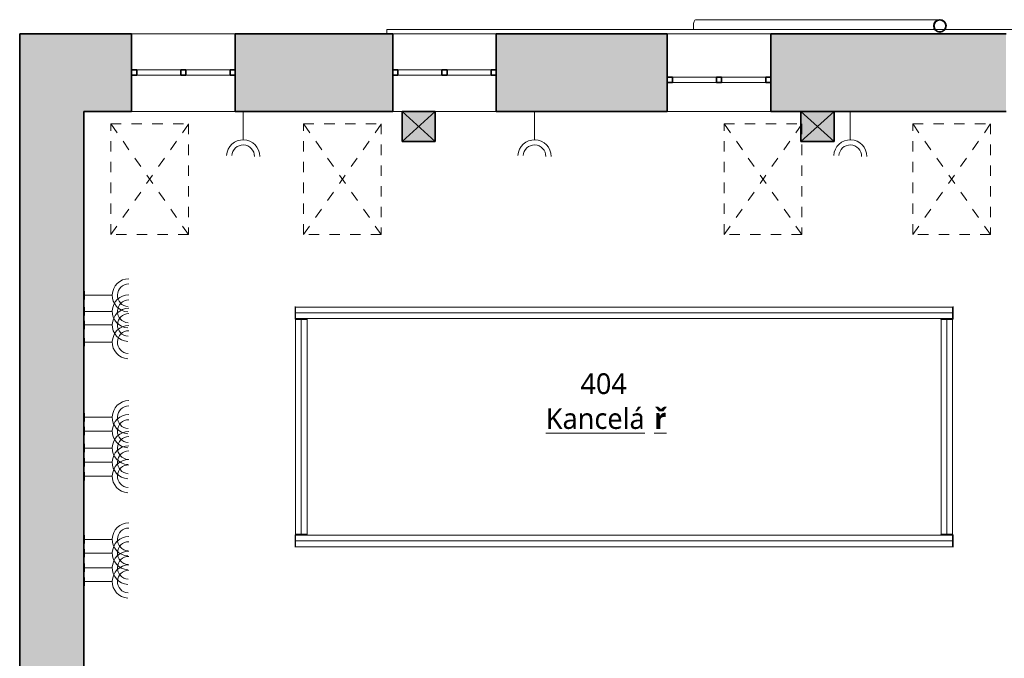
# Model space of a CAD drawing. Header units: metres. Extents: x -0.2 to 46.2, y -4.9 to 14.9.
# Tile 3 of 13: x -0.2 to 9.3, y 8.7 to 14.9. Entities that reach past the tile are written whole.
import ezdxf

# ---------------------------------------------------------------- set-up
doc = ezdxf.new("R2010")
doc.units = ezdxf.units.M
doc.linetypes.add('AV - Cerch_ 1 tecka 4mm', pattern=[0.006, 0.004, -0.001, 0, -0.001])
doc.layers.add('AV-MISTNOSTI', color=5, linetype='Continuous', lineweight=5, true_color=0x0000ff)
doc.layers.add('AV-TEXTY', color=5, linetype='Continuous', lineweight=13, true_color=0x0000ff)
doc.layers.add('AV-SRAFY', color=7, linetype='Continuous', lineweight=35)
doc.layers.add('AV-STAVBA', color=7, linetype='Continuous', lineweight=18)
doc.styles.add('Trebuchet MS_B', font='trebuc.ttf', dxfattribs={"height": 0.2})

# ---------------------------------------------------------------- blocks, each defined once
blk = doc.blocks.new('SCO_Koncepční obdelníkový sloup - 320_290-1468940-4NP')
at = {"layer": 'AV-STAVBA', "true_color": 0xcccccc}
blk.add_hatch(color=254, dxfattribs=at).paths.add_polyline_path([(-0.16, 0.145), (-0.16, -0.145), (0.16, -0.145), (0.16, 0.145)])
at = {"layer": 'AV-STAVBA', "color": 254, "true_color": 0xcccccc}
for p, q in [((0.16, 0.145), (-0.16, -0.145)), ((-0.16, 0.145), (0.16, -0.145))]:
    blk.add_line(p, q, dxfattribs=at)
at = {"layer": 'AV-STAVBA', "color": 254, "lineweight": 35, "true_color": 0xcccccc}
for p, q in [((0.16, 0.145), (-0.16, 0.145)), ((-0.16, 0.145), (-0.16, -0.145)), ((0.16, -0.145), (0.16, 0.145)), ((-0.16, -0.145), (0.16, -0.145))]:
    blk.add_line(p, q, dxfattribs=at)
blk = doc.blocks.new('SCO_Koncepční obdelníkový sloup - 320_290-V1-4NP')
at = {"layer": 'AV-STAVBA', "color": 254, "true_color": 0xcccccc}
for p, q in [((-0.16, 0.145), (0.16, -0.145)), ((0.16, 0.145), (-0.16, -0.145))]:
    blk.add_line(p, q, dxfattribs=at)
blk = doc.blocks.new('WI_2 - 1000x450-1316788-4NP')
at = {"layer": 'AV-STAVBA', "color": 254, "linetype": 'AV - Cerch_ 1 tecka 4mm', "lineweight": 13, "true_color": 0xcccccc}
for p, q in [((1.63, 0.375), (0.63, 0.375)), ((1.63, -0.375), (0.63, -0.375))]:
    blk.add_line(p, q, dxfattribs=at)
at = {"layer": 'AV-STAVBA', "color": 254, "lineweight": 35, "true_color": 0xcccccc}
for p, q in [((0.68, 0.025), (0.63, 0.025)), ((0.63, 0.025), (0.63, -0.025)), ((0.68, -0.025), (0.68, 0.025)), ((1.155, 0.025), (1.105, 0.025)), ((1.105, 0.025), (1.105, -0.025)), ((1.155, -0.025), (1.155, 0.025)), ((1.63, 0.025), (1.58, 0.025)), ((1.58, 0.025), (1.58, -0.025)), ((1.63, -0.025), (1.63, 0.025)), ((0.63, -0.025), (0.68, -0.025)), ((1.105, -0.025), (1.155, -0.025)), ((1.58, -0.025), (1.63, -0.025))]:
    blk.add_line(p, q, dxfattribs=at)
at = {"layer": 'AV-STAVBA', "color": 254, "true_color": 0xcccccc}
for p, q in [((0.63, -0.025), (0.63, 0.025)), ((0.63, 0.025), (1.63, 0.025)), ((0.68, 0.025), (1.105, 0.025)), ((0.68, -0.025), (0.68, 0.025)), ((1.155, 0.025), (1.58, 0.025)), ((1.58, -0.025), (1.58, 0.025)), ((1.63, -0.025), (1.63, 0.025)), ((0.63, -0.025), (1.63, -0.025)), ((1.105, -0.025), (0.68, -0.025)), ((1.58, -0.025), (1.155, -0.025))]:
    blk.add_line(p, q, dxfattribs=at)
blk = doc.blocks.new('WI_2 - 1000x450-V2-4NP')
at = {"layer": 'AV-STAVBA', "color": 254, "linetype": 'AV - Cerch_ 1 tecka 4mm', "lineweight": 13, "true_color": 0xcccccc}
for p, q in [((1.63, 0.375), (0.63, 0.375)), ((0.72, -0.375), (0.63, -0.375)), ((1.63, -0.375), (1.04, -0.375))]:
    blk.add_line(p, q, dxfattribs=at)
at = {"layer": 'AV-STAVBA', "color": 254, "lineweight": 35, "true_color": 0xcccccc}
for p, q in [((0.68, 0.025), (0.63, 0.025)), ((0.63, 0.025), (0.63, -0.025)), ((0.68, -0.025), (0.68, 0.025)), ((1.155, 0.025), (1.105, 0.025)), ((1.105, 0.025), (1.105, -0.025)), ((1.155, -0.025), (1.155, 0.025)), ((1.63, 0.025), (1.58, 0.025)), ((1.58, 0.025), (1.58, -0.025)), ((1.63, -0.025), (1.63, 0.025)), ((0.63, -0.025), (0.68, -0.025)), ((1.105, -0.025), (1.155, -0.025)), ((1.58, -0.025), (1.63, -0.025))]:
    blk.add_line(p, q, dxfattribs=at)
at = {"layer": 'AV-STAVBA', "color": 254, "true_color": 0xcccccc}
for p, q in [((0.63, -0.025), (0.63, 0.025)), ((0.63, 0.025), (1.63, 0.025)), ((0.68, 0.025), (1.105, 0.025)), ((0.68, -0.025), (0.68, 0.025)), ((1.155, 0.025), (1.58, 0.025)), ((1.58, -0.025), (1.58, 0.025)), ((1.63, -0.025), (1.63, 0.025)), ((0.63, -0.025), (1.63, -0.025)), ((1.105, -0.025), (0.68, -0.025)), ((1.58, -0.025), (1.155, -0.025))]:
    blk.add_line(p, q, dxfattribs=at)
blk = doc.blocks.new('WI_2 - 1000x450-1316916-4NP')
at = {"layer": 'AV-STAVBA', "color": 254, "linetype": 'AV - Cerch_ 1 tecka 4mm', "lineweight": 13, "true_color": 0xcccccc}
for p, q in [((1.63, 0.375), (0.63, 0.375)), ((1.63, -0.375), (0.63, -0.375))]:
    blk.add_line(p, q, dxfattribs=at)
at = {"layer": 'AV-STAVBA', "color": 254, "lineweight": 35, "true_color": 0xcccccc}
for p, q in [((0.68, -0.045), (0.63, -0.045)), ((0.63, -0.045), (0.63, -0.095)), ((0.63, -0.095), (0.68, -0.095)), ((0.68, -0.095), (0.68, -0.045)), ((1.155, -0.045), (1.105, -0.045)), ((1.105, -0.045), (1.105, -0.095)), ((1.105, -0.095), (1.155, -0.095)), ((1.155, -0.095), (1.155, -0.045)), ((1.63, -0.045), (1.58, -0.045)), ((1.58, -0.045), (1.58, -0.095)), ((1.58, -0.095), (1.63, -0.095)), ((1.63, -0.095), (1.63, -0.045))]:
    blk.add_line(p, q, dxfattribs=at)
at = {"layer": 'AV-STAVBA', "color": 254, "true_color": 0xcccccc}
for p, q in [((0.63, -0.095), (0.63, -0.045)), ((0.63, -0.045), (1.63, -0.045)), ((0.63, -0.095), (1.63, -0.095)), ((0.68, -0.045), (1.105, -0.045)), ((0.68, -0.095), (0.68, -0.045)), ((1.105, -0.095), (0.68, -0.095)), ((1.155, -0.045), (1.58, -0.045)), ((1.58, -0.095), (1.155, -0.095)), ((1.58, -0.095), (1.58, -0.045)), ((1.63, -0.095), (1.63, -0.045))]:
    blk.add_line(p, q, dxfattribs=at)
blk = doc.blocks.new('GM_Dešťový svod_01 - GM_Dešťový svod_01-1503299-4NP')
at = {"layer": 'AV-STAVBA', "color": 254, "true_color": 0xcccccc}
blk.add_line((8.6462, 14.8832), (6.2871, 14.8832), dxfattribs=at)
at = {"layer": 'AV-STAVBA', "color": 254, "lineweight": 35, "true_color": 0xcccccc}
for radius, start, end in [(0.06, 0, 180), (0.058, 0, 180), (0.06, 180, 0), (0.058, 180, 0)]:
    blk.add_arc((8.6462, 14.8232), radius, start, end, dxfattribs=at)
at = {"layer": 'AV-STAVBA', "color": 254, "true_color": 0xcccccc}
for start_param, end_param in [(0, 1.570796), (1.570796, 2.183221)]:
    blk.add_ellipse((6.2871, 14.8232), major_axis=(0, 0.06), ratio=0.325568, start_param=start_param, end_param=end_param, dxfattribs=at)
blk = doc.blocks.new('Řísma 2NP_ vnitroblok - Řísma 2NP_ vnitroblok-1646675-4NP')
at = {"layer": 'AV-STAVBA', "color": 254, "true_color": 0xcccccc}
for p, q in [((3.3098, 14.7482), (3.3098, 14.789)), ((3.3098, 14.789), (8.5974, 14.789)), ((8.5999, 14.789), (8.6924, 14.789)), ((8.6949, 14.789), (25.1309, 14.789))]:
    blk.add_line(p, q, dxfattribs=at)
blk = doc.blocks.new('D0089 - 1514 - OÚPSŘ_Benešova_rvt-1-4NP')
at = {"layer": 'AV-SRAFY', "lineweight": 5, "true_color": 0xcccccc}
for points in [[(-0.2352, 13.9982), (0.3848, 13.9982), (0.3848, 14.7482), (-0.2352, 14.7482)], [(0.3848, 7.9582), (0.3848, 13.9982), (-0.2352, 13.9982), (-0.2352, 7.9582), (0.0848, 7.9582)]]:
    blk.add_hatch(color=254, dxfattribs=at).paths.add_polyline_path(points)
h = blk.add_hatch(color=254, dxfattribs=at)
h.paths.add_polyline_path([(20.0748, 13.9982), (20.0748, 14.4982), (19.9248, 14.4982), (19.9248, 14.7482), (19.6248, 14.7482), (19.6248, 13.9982), (19.7803, 13.9982)])
h.paths.add_polyline_path([(18.6248, 13.9982), (18.6248, 14.7482), (16.3248, 14.7482), (16.3248, 13.9982)])
h.paths.add_polyline_path([(15.3248, 13.9982), (15.3248, 14.7482), (13.1048, 14.7482), (13.1048, 13.9982)])
h.paths.add_polyline_path([(12.1048, 13.9982), (12.1048, 14.7482), (10.2848, 14.7482), (10.2848, 13.9982), (11.731, 13.9982)])
h.paths.add_polyline_path([(9.2848, 13.9982), (9.2848, 14.7482), (7.0148, 14.7482), (7.0148, 13.9982), (8.7125, 13.9982)])
h.paths.add_polyline_path([(5.694, 13.9982), (6.0148, 13.9982), (6.0148, 14.7482), (4.3648, 14.7482), (4.3648, 13.9982)])
h.paths.add_polyline_path([(3.3648, 13.9982), (3.3648, 14.7482), (1.8448, 14.7482), (1.8448, 13.9982)])
h.paths.add_polyline_path([(0.8448, 13.9982), (0.8448, 14.7482), (0.3848, 14.7482), (0.3848, 13.9982)])
at = {"layer": 'AV-STAVBA', "lineweight": 5, "true_color": 0xcccccc}
blk.add_hatch(color=254, dxfattribs=at).paths.add_polyline_path([(3.6817, 13.7082), (3.7748, 13.7082), (3.7748, 13.9982), (3.4548, 13.9982), (3.4548, 13.7082)])
at = {"layer": 'AV-STAVBA', "color": 254, "lineweight": 35, "true_color": 0xcccccc}
for p, q in [((0.3848, 14.7482), (-0.2352, 14.7482)), ((-0.2352, 14.7482), (-0.2352, 13.9982)), ((0.8448, 14.7482), (0.3848, 14.7482)), ((0.8448, 14.3982), (0.8448, 14.7482)), ((1.8448, 14.3982), (1.8448, 14.7482)), ((1.8448, 14.7482), (3.3648, 14.7482)), ((3.3648, 14.3982), (3.3648, 14.7482)), ((4.3648, 14.3982), (4.3648, 14.7482)), ((4.3648, 14.7482), (6.0148, 14.7482)), ((6.0148, 14.3282), (6.0148, 14.7482)), ((7.0148, 14.3282), (7.0148, 14.7482)), ((7.0148, 14.7482), (9.2848, 14.7482)), ((0.8448, 13.9982), (0.8448, 14.3482)), ((1.8448, 13.9982), (1.8448, 14.3482)), ((3.3648, 13.9982), (3.3648, 14.3482)), ((4.3648, 13.9982), (4.3648, 14.3482)), ((6.0148, 13.9982), (6.0148, 14.2782)), ((7.0148, 13.9982), (7.0148, 14.2782)), ((-0.2352, 7.9582), (-0.2352, 13.9982)), ((0.3848, 13.9982), (0.8448, 13.9982)), ((0.3848, 8.2982), (0.3848, 13.9982)), ((1.8448, 13.9982), (3.3648, 13.9982)), ((3.4548, 13.9982), (3.4548, 13.7082)), ((3.4548, 13.9982), (3.7748, 13.9982)), ((3.7748, 13.9982), (3.7748, 13.7082)), ((4.3648, 13.9982), (6.0148, 13.9982)), ((7.0148, 13.9982), (7.3048, 13.9982)), ((7.6248, 13.9982), (9.2848, 13.9982)), ((3.7748, 13.7082), (3.4548, 13.7082))]:
    blk.add_line(p, q, dxfattribs=at)
at = {"layer": 'AV-STAVBA', "color": 254, "true_color": 0xcccccc}
for p, q in [((0.8448, 14.7482), (1.8448, 14.7482)), ((3.3648, 14.7482), (4.3648, 14.7482)), ((6.0148, 14.7482), (7.0148, 14.7482)), ((1.8448, 13.9982), (0.8448, 13.9982)), ((3.4548, 13.9982), (3.3648, 13.9982)), ((4.3648, 13.9982), (3.7748, 13.9982)), ((7.0148, 13.9982), (6.0148, 13.9982))]:
    blk.add_line(p, q, dxfattribs=at)
at = {"layer": 'AV-STAVBA', "color": 254, "linetype": 'AV - Cerch_ 1 tecka 4mm', "lineweight": 13, "true_color": 0xcccccc}
for p, q in [((0.6448, 13.878), (1.3948, 13.878)), ((0.6448, 12.8116), (0.6448, 13.878)), ((1.3948, 12.8116), (0.6448, 13.878)), ((0.6448, 12.8116), (1.3948, 13.878)), ((1.3948, 13.878), (1.3948, 12.8116)), ((2.5048, 13.878), (3.2548, 13.878)), ((2.5048, 12.8116), (2.5048, 13.878)), ((3.2548, 12.8116), (2.5048, 13.878)), ((2.5048, 12.8116), (3.2548, 13.878)), ((3.2548, 13.878), (3.2548, 12.8116)), ((6.5648, 13.878), (7.3148, 13.878)), ((6.5648, 12.8116), (6.5648, 13.878)), ((7.3148, 12.8116), (6.5648, 13.878)), ((6.5648, 12.8116), (7.3148, 13.878)), ((7.3148, 13.878), (7.3148, 12.8116)), ((8.3848, 13.878), (9.1348, 13.878)), ((8.3848, 12.8116), (8.3848, 13.878)), ((9.1348, 12.8116), (8.3848, 13.878)), ((8.3848, 12.8116), (9.1348, 13.878)), ((9.1348, 13.878), (9.1348, 12.8116)), ((1.3948, 12.8116), (0.6448, 12.8116)), ((3.2548, 12.8116), (2.5048, 12.8116)), ((7.3148, 12.8116), (6.5648, 12.8116)), ((9.1348, 12.8116), (8.3848, 12.8116))]:
    blk.add_line(p, q, dxfattribs=at)
at = {"layer": 'AV-STAVBA', "color": 254, "lineweight": 18, "true_color": 0xcccccc}
for name, p in [('GM_Dešťový svod_01 - GM_Dešťový svod_01-1503299-4NP', (0, 0)), ('WI_2 - 1000x450-1316788-4NP', (0.2148, 14.3732)), ('Řísma 2NP_ vnitroblok - Řísma 2NP_ vnitroblok-1646675-4NP', (0, 0)), ('WI_2 - 1000x450-V2-4NP', (2.7348, 14.3732)), ('WI_2 - 1000x450-1316916-4NP', (5.3848, 14.3732))]:
    blk.add_blockref(name, p, dxfattribs=at)
at = {"layer": 'AV-STAVBA', "color": 254, "lineweight": 18, "true_color": 0xcccccc, "rotation": 180}
for name, p in [('SCO_Koncepční obdelníkový sloup - 320_290-V1-4NP', (3.6148, 13.8532)), ('SCO_Koncepční obdelníkový sloup - 320_290-1468940-4NP', (7.4648, 13.8532))]:
    blk.add_blockref(name, p, dxfattribs=at)
blk = doc.blocks.new('EF_Zásuvka - Dvojzásuvka-840806-4NP')
at = {"layer": 'AV-STAVBA'}
for p, q in [((7.7409, 13.9932), (7.7409, 13.9982)), ((7.8209, 13.9932), (7.7409, 13.9932)), ((7.8109, 13.9932), (7.7509, 13.9932)), ((7.7509, 13.9932), (7.8109, 13.9932)), ((7.8109, 13.9932), (7.7509, 13.9932)), ((7.7509, 13.9932), (7.8109, 13.9932)), ((7.7559, 13.9932), (7.8059, 13.9932)), ((7.7559, 13.9932), (7.8059, 13.9932)), ((7.7629, 13.9932), (7.8009, 13.9932)), ((7.7629, 13.9932), (7.8009, 13.9932)), ((7.7629, 13.9932), (7.8009, 13.9932)), ((7.7629, 13.9932), (7.8009, 13.9932)), ((7.7697, 13.9932), (7.7734, 13.9932)), ((7.7697, 13.9932), (7.7734, 13.9932)), ((7.771, 13.9932), (7.7747, 13.9932)), ((7.771, 13.9932), (7.7747, 13.9932)), ((7.7747, 13.9932), (7.7784, 13.9932)), ((7.7747, 13.9932), (7.7784, 13.9932)), ((7.7797, 13.9932), (7.7834, 13.9932)), ((7.7797, 13.9932), (7.7834, 13.9932)), ((7.7921, 13.9932), (7.7883, 13.9932)), ((7.7921, 13.9932), (7.7883, 13.9932)), ((7.7934, 13.9932), (7.7897, 13.9932)), ((7.7934, 13.9932), (7.7897, 13.9932)), ((7.8209, 13.9982), (7.8209, 13.9932))]:
    blk.add_line(p, q, dxfattribs=at)
blk = doc.blocks.new('LF_Závěsné lineární svítidlo - 6350x120-928487-4NP')
at = {"layer": 'AV-STAVBA', "color": 5, "true_color": 0x0000ff}
for p, q in [((-3.175, -0.06), (-3.175, 0.06)), ((3.175, 0), (-3.175, 0)), ((-3.17, -0.055), (-3.17, 0.055)), ((-3.17, 0.055), (3.17, 0.055)), ((3.17, 0.055), (3.17, -0.055)), ((3.175, 0.06), (3.175, -0.06)), ((3.17, -0.055), (-3.17, -0.055))]:
    blk.add_line(p, q, dxfattribs=at)
blk = doc.blocks.new('LF_Závěsné lineární svítidlo - 2080x120-928663-4NP')
at = {"layer": 'AV-STAVBA', "color": 5, "true_color": 0x0000ff}
for p, q in [((-1.04, -0.06), (-1.04, 0.06)), ((1.04, 0), (-1.04, 0)), ((-1.035, -0.055), (-1.035, 0.055)), ((-1.035, 0.055), (1.035, 0.055)), ((1.035, 0.055), (1.035, -0.055)), ((1.04, 0.06), (1.04, -0.06)), ((1.035, -0.055), (-1.035, -0.055))]:
    blk.add_line(p, q, dxfattribs=at)

msp = doc.modelspace()

# ---------------------------------------------------------------- block references
at = {"lineweight": 5}
msp.add_blockref('D0089 - 1514 - OÚPSŘ_Benešova_rvt-1-4NP', (0, 0), dxfattribs=at)

# ---------------------------------------------------------------- next in the draw order: linework, layer by layer
at = {"layer": 'AV-TEXTY', "lineweight": 5}
for p, q in [((1.9214, 13.725), (1.9214, 13.9982)), ((4.7333, 13.725), (4.7333, 13.9982)), ((7.7809, 13.725), (7.7809, 13.9982)), ((0.658, 12.225), (0.3848, 12.225)), ((0.658, 12.07), (0.3848, 12.07)), ((0.658, 11.9396), (0.3848, 11.9396)), ((0.658, 11.7731), (0.3848, 11.7731)), ((0.658, 11.0489), (0.3848, 11.0489)), ((0.658, 10.9149), (0.3848, 10.9149)), ((0.658, 10.7519), (0.3848, 10.7519)), ((0.658, 10.6144), (0.3848, 10.6144)), ((0.658, 10.4804), (0.3848, 10.4804)), ((0.658, 9.8705), (0.3848, 9.8705)), ((0.658, 9.7381), (0.3848, 9.7381)), ((0.658, 9.5968), (0.3848, 9.5968)), ((0.658, 9.4639), (0.3848, 9.4639))]:
    msp.add_line(p, q, dxfattribs=at)
for centre, radius, start, end in [((1.9214, 13.565), 0.16, 360, 176.41054), ((4.7333, 13.565), 0.16, 360, 176.41054), ((7.7809, 13.565), 0.16, 360, 176.41054), ((1.9214, 13.565), 0.11, 360, 176.41054), ((4.7333, 13.565), 0.11, 360, 176.41054), ((7.7809, 13.565), 0.11, 360, 176.41054), ((0.818, 12.225), 0.16, 90, 266.41054), ((0.818, 12.225), 0.11, 90, 266.41054), ((0.818, 12.07), 0.16, 90, 266.41054), ((0.818, 12.07), 0.11, 90, 266.41054), ((0.818, 11.9396), 0.16, 90, 266.41054), ((0.818, 11.9396), 0.11, 90, 266.41054), ((0.818, 11.7731), 0.16, 90, 266.41054), ((0.818, 11.7731), 0.11, 90, 266.41054), ((0.818, 11.0489), 0.16, 90, 266.41054), ((0.818, 11.0489), 0.11, 90, 266.41054), ((0.818, 10.9149), 0.16, 90, 266.41054), ((0.818, 10.9149), 0.11, 90, 266.41054), ((0.818, 10.7519), 0.16, 90, 266.41054), ((0.818, 10.7519), 0.11, 90, 266.41054), ((0.818, 10.6144), 0.16, 90, 266.41054), ((0.818, 10.6144), 0.11, 90, 266.41054), ((0.818, 10.4804), 0.16, 90, 266.41054), ((0.818, 10.4804), 0.11, 90, 266.41054), ((0.818, 9.8705), 0.16, 90, 266.41054), ((0.818, 9.8705), 0.11, 90, 266.41054), ((0.818, 9.7381), 0.16, 90, 266.41054), ((0.818, 9.7381), 0.11, 90, 266.41054), ((0.818, 9.5968), 0.16, 90, 266.41054), ((0.818, 9.5968), 0.11, 90, 266.41054), ((0.818, 9.4639), 0.16, 90, 266.41054), ((0.818, 9.4639), 0.11, 90, 266.41054)]:
    msp.add_arc(centre, radius, start, end, dxfattribs=at)

# ---------------------------------------------------------------- next in the draw order: block references
at = {"layer": 'AV-STAVBA'}
for p in [(-5.8595, 0), (-3.0476, 0), (0, 0)]:
    msp.add_blockref('EF_Zásuvka - Dvojzásuvka-840806-4NP', p, dxfattribs=at)
at = {"layer": 'AV-STAVBA', "rotation": 90.0000000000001}
for p in [(14.383, 4.4441), (14.383, 4.2891), (14.383, 4.1587), (14.383, 3.9922), (14.383, 3.268), (14.383, 3.134), (14.383, 2.971), (14.383, 2.8334), (14.383, 2.6995), (14.383, 2.0896), (14.383, 1.9572), (14.383, 1.8159), (14.383, 1.683)]:
    msp.add_blockref('EF_Zásuvka - Dvojzásuvka-840806-4NP', p, dxfattribs=at)
at = {"layer": 'AV-STAVBA', "color": 5, "true_color": 0x0000ff, "extrusion": (0, 0, -1)}
for name, p, rotation in [('LF_Závěsné lineární svítidlo - 6350x120-928487-4NP', (-5.5978, 12.0555), 180), ('LF_Závěsné lineární svítidlo - 2080x120-928663-4NP', (-2.4828, 10.9555), 89.9999999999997), ('LF_Závěsné lineární svítidlo - 2080x120-928663-4NP', (-8.7128, 10.9555), 89.9999999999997), ('LF_Závěsné lineární svítidlo - 6350x120-928487-4NP', (-5.5978, 9.8555), 180)]:
    msp.add_blockref(name, p, dxfattribs=dict(at, rotation=rotation))

# ---------------------------------------------------------------- next in the draw order: texts
at = {"layer": 'AV-MISTNOSTI', "char_height": 0.2, "attachment_point": 1, "style": 'Trebuchet MS_B'}
for s, insert, width in [('404', (5.1771, 11.4725), 0.601266), ('\\LKancelá', (4.8431, 11.1362), 1.266666), ('\\L\\fTrebuchet MS|b1|i0|c238|p34|;\\Lř', (5.8882, 11.1362), 0.144304)]:
    msp.add_mtext(s, dxfattribs=dict(at, insert=insert, width=width))

doc.saveas('drawing.dxf')
